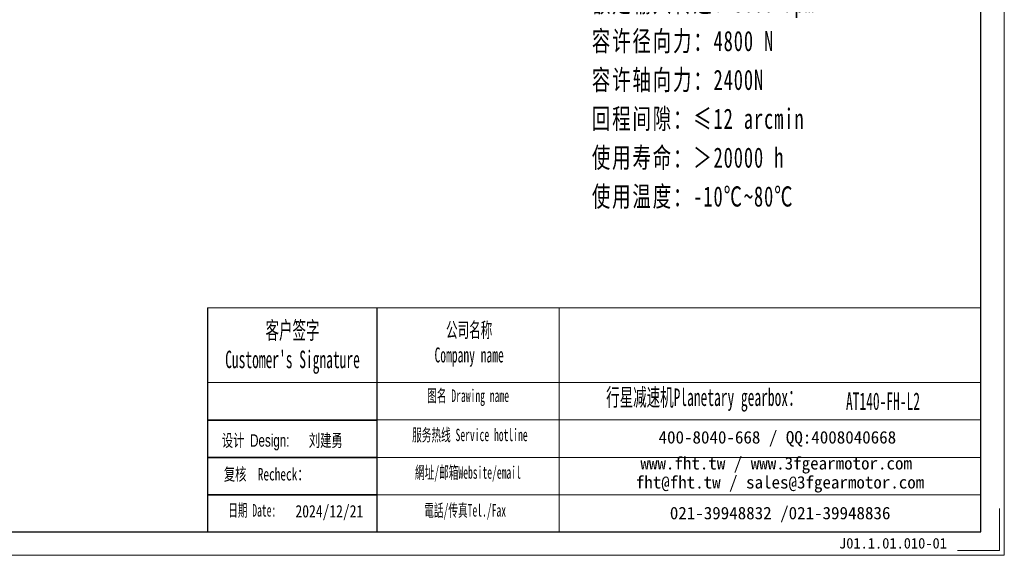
# Model space of a CAD drawing. Header units: millimetres. Extents: x -34 to 938, y -14 to 671.
# Tile 5 of 8: x 452 to 938, y -14 to 250. Entities that reach past the tile are written whole.
import ezdxf

# ---------------------------------------------------------------- set-up
doc = ezdxf.new("R2010")
doc.units = ezdxf.units.MM
doc.layers.add('6文字层', color=3, linetype='Continuous')
doc.layers.add('7标注层', color=4, linetype='Continuous')
for name, color, linetype, lineweight in [('SLD-0', 7, 'Continuous', 18), ('图框_外框线', 7, 'Continuous', 18), ('尺寸线层', 3, 'Continuous', 18), ('粗实线层', 7, 'Continuous', 35)]:
    doc.layers.add(name, color=color, linetype=linetype, lineweight=lineweight)
doc.styles.add('SLDTEXTSTYLE4', font='SimSun.ttf', dxfattribs={"width": 0.566667})
doc.styles.get("Standard").update_dxf_attribs({"font": 'SimSun.ttf'})
doc.styles.add('标准', font='SimSun.ttf', dxfattribs={"width": 0.667})
doc.styles.add('样式 1', font='SimSun.ttf')

msp = doc.modelspace()

# ---------------------------------------------------------------- linework, layer by layer
msp.add_line((628.05869, 108.1079), (628.05869, -2.59147))
at = {"layer": '7标注层', "color": 0}
msp.add_line((544.55332, 108.1079), (544.55332, -2.57254), dxfattribs=at)
at = {"layer": '图框_外框线'}
for p, q in [((544.55332, 108.1079), (628.05869, 108.1079)), ((628.05869, 108.1079), (628.05869, -2.57254)), ((628.05869, 108.1079), (926.19689, 108.1079)), ((718.03012, 108.1079), (718.03012, -2.57254)), ((544.55332, 71.17375), (628.05869, 71.17375)), ((628.05869, 71.17375), (926.19689, 71.17375)), ((628.05869, 52.70667), (926.19689, 52.70667)), ((628.05869, 34.2396), (926.19689, 34.2396)), ((628.05869, 15.77252), (926.19689, 15.77252))]:
    msp.add_line(p, q, dxfattribs=at)
at = {"layer": '图框_外框线', "color": 3}
msp.add_lwpolyline([(-30.72419, -14.10171), (937.72606, -14.10171), (937.72606, 670.73096), (-30.72419, 670.73096)], close=True, dxfattribs=at)
at = {"layer": '图框_外框线', "color": 3, "lineweight": 25}
msp.add_lwpolyline([(26.92166, -2.57254), (926.19689, -2.57254), (926.19689, 659.20179), (26.92166, 659.20179)], close=True, dxfattribs=at)
at = {"layer": '图框_外框线', "color": 3}
msp.add_lwpolyline([(935.42023, 8.95663), (935.42023, -11.79588), (914.66772, -11.79588)], dxfattribs=at)
at = {"layer": '粗实线层'}
for p, q in [((628.05869, 52.6574), (544.66471, 52.6574)), ((628.05869, 34.21496), (544.66471, 34.21496)), ((628.05869, 15.77252), (544.66471, 15.77252))]:
    msp.add_line(p, q, dxfattribs=at)

# ---------------------------------------------------------------- texts
at = {"layer": '6文字层', "attachment_point": 1, "style": '样式 1'}
for s, insert, char_height, width in [('{\\f宋体|b0|i0|c134|p2;\\W0.667;\\C1;设计 \\fArial|b0|i0|c0|p34;Design:      \\f宋体|b0|i0|c134|p34;刘建勇}', (551.53744, 45.67094), 6.1474798, 63.556296), ('{\\f宋体|b0|i0|c134|p2;\\W0.667;\\C1;复核  Recheck：}', (552.52444, 29.00085), 6.1474798, 63.556296), ('{\\fNSimSun|b0|i0|c134|p49;\\W0.8;\\C1;2024/12/21}', (587.89806, 10.7318), 6.1474798, 63.556296), ('J01.1.01.010-01', (856.17742, -5.53164), 5.2140267, 45.1580837)]:
    msp.add_mtext(s, dxfattribs=dict(at, insert=insert, char_height=char_height, width=width))
at = {"layer": 'SLD-0', "color": 1, "attachment_point": 2, "style": 'SLDTEXTSTYLE4'}
for s, insert, char_height, width in [("{\\fSimSun|b1|i0|c134|p2;客户签字\\PCustomer's Signature}", (586.44994, 101.27494), 8.6179681, 107.2084118), ('{\\fSimSun|b1|i0|c134|p2;公司名称\\PCompany name}', (673.61504, 100.81745), 7.3868298, 95.6363822), ('{\\fSimSun|b1|i0|c134|p2;图名 Drawing name}', (673.11011, 67.7696), 6.1556915, 78.7231956), ('{\\fSimSun|b1|i0|c134|p2;  \\H1.1667x;行星减速机Planetary gearbox\\fSimSun|b0|i0|c134|p2;：}', (786.59414, 68.24444), 7.3868298, 116.1774005), ('AT140-FH-L2', (877.85526, 66.2832), 8.6179681, 62.71709), ('{\\fSimSun|b1|i0|c134|p2;服务热线 Service hotline}', (673.98303, 48.41316), 6.1556915, 87.7052026), ('{\\fSimSun|b1|i0|c134|p2;網址/邮箱Website/email}', (673.02453, 29.86702), 6.1556915, 91.2928608), ('日期 Date:', (566.55437, 11.17786), 6.14748, 91.1710754), ('{\\fSimSun|b1|i0|c134|p2;電話/传真Tel./Fax}', (671.64538, 11.17629), 6.1556915, 92.3908463)]:
    msp.add_mtext(s, dxfattribs=dict(at, insert=insert, char_height=char_height, width=width))
at = {"layer": 'SLD-0', "color": 1, "char_height": 6.1556915, "attachment_point": 2}
for s, insert, width in [('{\\fSimSun|b1|i0|c134|p2;400-8040-668 / QQ:4008040668}', (825.72316, 47.23695), 179.2254775), ('{\\fSimSun|b1|i0|c134|p2;www.fht.tw / www.3fgearmotor.com }', (825.15557, 34.41547), 179.4272358), ('\\pt73.8683;{\\fSimSun|b1|i0|c134|p2;fht@fht.tw / sales@3fgearmotor.com }', (827.03158, 25.04198), 179.4272358), ('{\\fSimSun|b1|i0|c134|p2;021-39948832 /021-39948836 }', (827.09595, 9.83039), 137.0062677)]:
    msp.add_mtext(s, dxfattribs=dict(at, insert=insert, width=width))
at = {"layer": '尺寸线层', "insert": (734.18109, 340.68431), "char_height": 10, "width": 164.8629178, "attachment_point": 1, "line_spacing_factor": 1.15057, "style": '标准'}
msp.add_mtext('{\\T1.1;性能参数：\\P减速比：1:30-100\\P额定输出力矩：91-270 N.m\\P最大加速力矩：1.5倍额定扭矩\\P额定输入转速：3000 rpm\\P容许径向力：4800 N\\P容许轴向力：2400N\\P回程间隙：≤\\f宋体|b0|i0|c0|p2;12\\f宋体|b0|i0|c134|p2; arcmin\\P使用寿命：＞20000 h\\P使用温度：-10℃~80℃}', dxfattribs=at)

doc.saveas('drawing.dxf')
